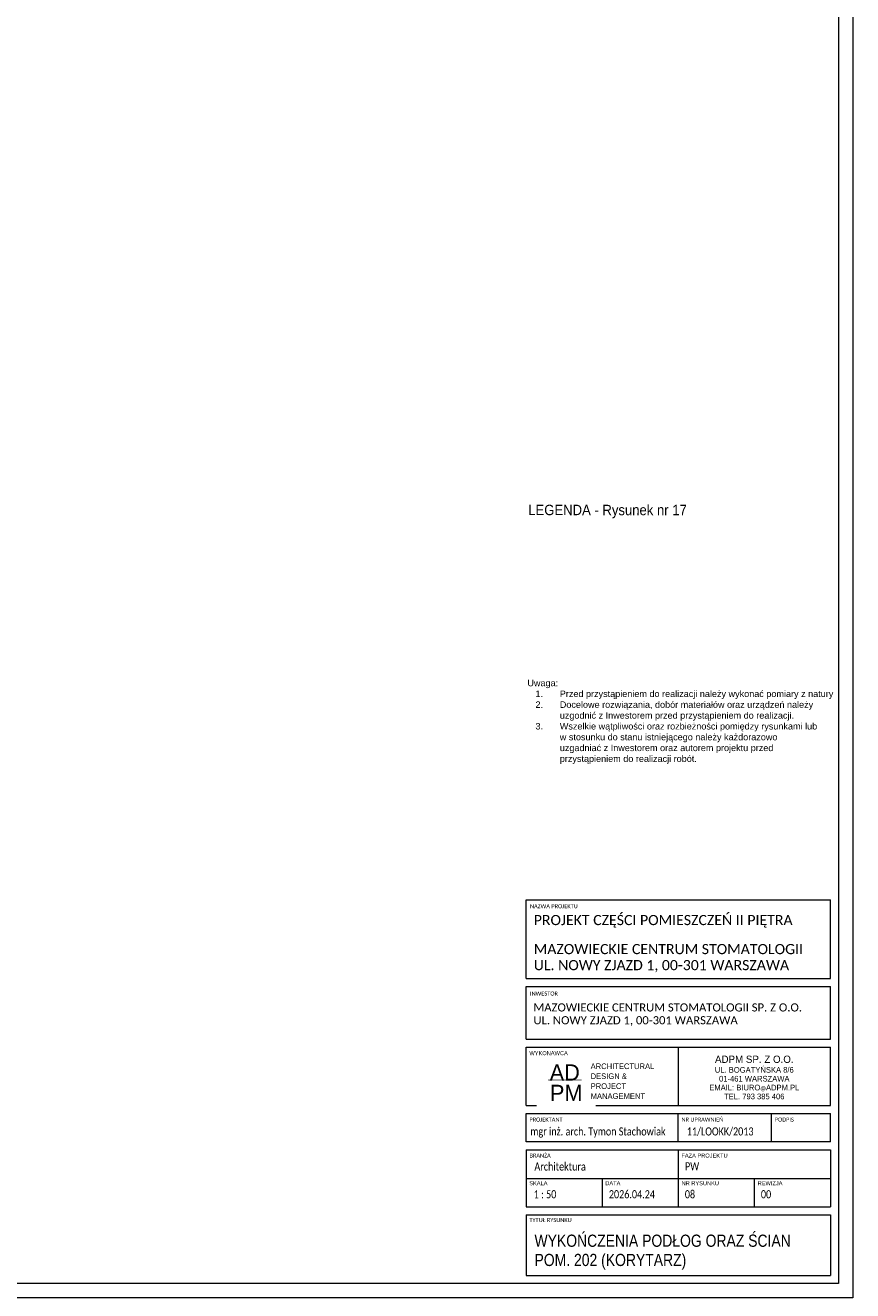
# Model space of a CAD drawing. Header units: centimetres. Extents: x 695802 to 711011, y 25963 to 44188.
# Tile 12 of 157: x 700632 to 701653, y 30316 to 31877. Entities that reach past the tile are written whole.
import ezdxf

# ---------------------------------------------------------------- set-up
doc = ezdxf.new("R2010")
doc.units = ezdxf.units.CM
doc.layers.get('0').update_dxf_attribs({"lineweight": 9})
doc.layers.add('Obrys powierzchni', color=50, linetype='Continuous', lineweight=9, plot=False)
for name, color, linetype, lineweight in [('Opis', 102, 'Continuous', 9), ('S3_opisy', 171, 'Continuous', 5), ('S3_ramka', 7, 'Continuous', 5)]:
    doc.layers.add(name, color=color, linetype=linetype, lineweight=lineweight)
doc.styles.add('Arial Narrow_4', font='ARIALN.TTF', dxfattribs={"height": 0.2})
doc.styles.add('Arial Narrow_5', font='ARIALN.TTF', dxfattribs={"height": 0.3})
doc.styles.add('Arial Narrow_7', font='ARIALN.TTF', dxfattribs={"height": 0.25})
doc.styles.add('Arial_4', font='arial.ttf', dxfattribs={"height": 0.1})
doc.styles.add('Arial_5', font='arial.ttf', dxfattribs={"height": 0.15})
doc.styles.add('ARIELCE', font='arial.ttf', dxfattribs={"width": 0.9})
doc.styles.get("Standard").update_dxf_attribs({"font": 'romans.shx'})

# ---------------------------------------------------------------- blocks, each defined once
blk = doc.blocks.new('zw$7FBA')
at = {"lineweight": 0, "ltscale": 1.6}
blk.add_line((-197.5, 291.4), (-197.5, 219.8), dxfattribs=at)
at = {"layer": 'S3_ramka'}
for p, q in [((-385, 376.4), (-385, 473.1)), ((-385, 473.1), (-10, 473.1)), ((-10, 376.4), (-10, 473.1)), ((-385, 376.4), (-10, 376.4)), ((-385, 301.4), (-385, 366.4)), ((-385, 366.4), (-10, 366.4)), ((-10, 301.4), (-10, 366.4)), ((-385, 301.4), (-10, 301.4)), ((-385, 291.4), (-10, 291.4)), ((-385, 219.8), (-385, 291.4)), ((-10, 219.8), (-10, 291.4)), ((-385, 219.8), (-10, 219.8)), ((-385, 174.8), (-385, 209.8)), ((-385, 209.8), (-10, 209.8)), ((-197.5, 174.8), (-197.5, 209.8)), ((-82.5, 174.8), (-82.5, 209.8)), ((-10, 174.8), (-10, 209.8)), ((-10, 174.8), (-385, 174.8)), ((-385, 164.8), (-385, 94.8)), ((-385, 164.8), (-10, 164.8)), ((-197.5, 164.8), (-197.5, 94.8)), ((-10, 164.8), (-10, 94.8)), ((-385, 129.8), (-10, 129.8)), ((-385, 94.8), (-10, 94.8)), ((-385, 84.8), (-385, 10)), ((-385, 84.8), (-10, 84.8)), ((-10, 84.8), (-10, 10)), ((-385, 10), (-10, 10))]:
    blk.add_line(p, q, dxfattribs=at)
for s, insert, char_height, width, attachment_point, line_spacing_factor, style in [('{\\A1;\\fCalibri Light|b0|i0|c238|p34;\\C7;MAZOWIECKIE CENTRUM STOMATOLOGII\\PUL. NOWY ZJAZD 1, 00-301 WARSZAWA}', (-375.7, 418.8), 12.5, 331.75, 1, 0.949189, 'Arial Narrow_7'), ('{\\A1;\\fCalibri Light|b0|i0|c238|p34;\\C7;MAZOWIECKIE CENTRUM STOMATOLOGII SP. Z O.O.\\PUL. NOWY ZJAZD 1, 00-301 WARSZAWA}', (-376.1, 345.6), 10, 380.079, 1, 0.949189, 'Arial Narrow_4'), ('\\pxqc,t7.937503,15.874997,23.8125,31.750003,39.687497,47.625,55.562504,63.499997,71.4375,79.375003,87.312497,95.25,103.187503,111.124997,119.0625,127.000003,134.937497,142.875,150.812503,158.749997,166.6875,174.625003,182.562497,190.5,198.437503,206.374997,214.3125,222.250004,230.187497,238.125,246.062503,253.999997;{\\fTw Cen MT|b0|i0|c238|p34;\\H1.125x;ADPM SP. Z O.O.\\P\\H0.777778x;UL. BOGATYŃSKA 8/6 \\P01-461 WARSZAWA\\PEMAIL: BIURO\\H0.714286x;@\\H1.4x;ADPM.PL\\PTEL. 793 385 406}', (-103.8, 254.2), 8, 187.5, 5, 0.936439, 'Arial_5'), ('\\pxsm1.05,qc;{\\fTw Cen MT|b0|i0|c238|p34;AD}', (-337.5, 260.4), 20, 52.507, 5, 0.936439, 'Arial_5')]:
    blk.add_mtext(s, dxfattribs=dict(at, insert=insert, char_height=char_height, width=width, attachment_point=attachment_point, line_spacing_factor=line_spacing_factor, style=style))
at = {"layer": 'S3_ramka', "char_height": 5, "attachment_point": 1, "style": 'Arial_4', "bg_fill": 3, "box_fill_scale": 1.25, "bg_fill_color": 256, "bg_fill_true_color": 13158600, "bg_fill_transparency": 0}
for s, insert, width, line_spacing_factor in [('\\pxt12.7,25.4,38.1,50.8,63.5,76.2,88.9,101.6,114.3,127,139.7,152.4,165.1,177.8,190.5,203.2,215.9,228.6,241.3,254,266.7,279.4,292.1,304.8,317.5,330.2,342.9,355.6,368.3,381,393.7,406.4;{\\fCalibri|b0|i0|c238|p34;NAZWA PROJEKTU}', (-380.4, 467.9), 95.6, 0.936439), ('\\pxt12.7,25.4,38.1,50.8,63.5,76.2,88.9,101.6,114.3,127,139.7,152.4,165.1,177.8,190.5,203.2,215.9,228.6,241.3,254,266.7,279.4,292.1,304.8,317.5,330.2,342.9,355.6,368.3,381,393.7,406.4;{\\fCalibri|b0|i0|c238|p34;INWESTOR }', (-380.4, 360.2), 98.25, 0.936439), ('{\\fCalibri|b0|i0|c238|p34;}WYKONAWCA', (-381.1, 286.7), 98.25, 0.936439), ('\\pxt12.7,25.4,38.1,50.8,63.5,76.2,88.9,101.6,114.3,127,139.7,152.4,165.1,177.8,190.5,203.2,215.9,228.6,241.3,254,266.7,279.4,292.1,304.8,317.5,330.2,342.9,355.6,368.3,381,393.7,406.4;{\\fCalibri|b0|i0|c238|p34;PROJEKTANT}', (-381.1, 204.8), 94.25, 0.936439), ('\\pxt12.7,25.4,38.1,50.8,63.5,76.2,88.9,101.6,114.3,127,139.7,152.4,165.1,177.8,190.5,203.2,215.9,228.6,241.3,254,266.7,279.4,292.1,304.8,317.5,330.2,342.9,355.6,368.3,381,393.7,406.4;{\\fCalibri|b0|i0|c238|p34;NR UPRAWNIEŃ}', (-193.6, 204.8), 94.25, 0.936439), ('\\pxt12.7,25.4,38.1,50.8,63.5,76.2,88.9,101.6,114.3,127,139.7,152.4,165.1,177.8,190.5,203.2,215.9,228.6,241.3,254,266.7,279.4,292.1,304.8,317.5,330.2,342.9,355.6,368.3,381,393.7,406.4;{\\fCalibri|b0|i0|c238|p34;PODPIS}', (-78.6, 204.8), 55.45, 0.936439), ('\\pxt1.25,2.5,3.75,5,6.25,7.5,8.75,10,11.25,12.5,13.75,15,16.25,17.5,18.75,20,21.25,22.5,23.75,25,26.25,27.5,28.75,30,31.25,32.5,33.75,35,36.25,37.5,38.75,40;{\\fCalibri|b0|i0|c238|p34;BRANŻA}', (-381, 160.4), 94.25, 0.949189), ('\\pxt1.25,2.5,3.75,5,6.25,7.5,8.75,10,11.25,12.5,13.75,15,16.25,17.5,18.75,20,21.25,22.5,23.75,25,26.25,27.5,28.75,30,31.25,32.5,33.75,35,36.25,37.5,38.75,40;{FAZA PROJEKTU}', (-193.7, 160.4), 94.25, 0.949189), ('\\pxt1.25,2.5,3.75,5,6.25,7.5,8.75,10,11.25,12.5,13.75,15,16.25,17.5,18.75,20,21.25,22.5,23.75,25,26.25,27.5,28.75,30,31.25,32.5,33.75,35,36.25,37.5,38.75,40;{SKALA}', (-381.3, 126.3), 94.25, 0.949189), ('\\pxt1.25,2.5,3.75,5,6.25,7.5,8.75,10,11.25,12.5,13.75,15,16.25,17.5,18.75,20,21.25,22.5,23.75,25,26.25,27.5,28.75,30,31.25,32.5,33.75,35,36.25,37.5,38.75,40;NR RYSUNKU', (-193.5, 126.3), 94.25, 0.949189), ('\\pxt1.25,2.5,3.75,5,6.25,7.5,8.75,10,11.25,12.5,13.75,15,16.25,17.5,18.75,20,21.25,22.5,23.75,25,26.25,27.5,28.75,30,31.25,32.5,33.75,35,36.25,37.5,38.75,40;{\\fCalibri|b0|i0|c238|p34;TYTUŁ RYSUNKU }', (-381.1, 80.9), 94.25, 0.949189)]:
    blk.add_mtext(s, dxfattribs=dict(at, insert=insert, width=width, line_spacing_factor=line_spacing_factor))
at = {"layer": 'S3_ramka', "insert": (-335.7, 235.2), "char_height": 20, "width": 52.507, "attachment_point": 5, "line_spacing_factor": 0.936439, "style": 'Arial_5', "bg_fill": 2}
blk.add_mtext('{\\fTw Cen MT|b0|i0|c238|p34;PM}', dxfattribs=at)
at = {"lineweight": 0, "ltscale": 1.6, "const_width": 0.7}
blk.add_lwpolyline([(-358, 251.1), (-316.7, 251.1)], dxfattribs=at)
at = {"layer": 'S3_ramka'}
for p, q in [((-291.3, 129.8), (-291.3, 94.3)), ((-103.8, 129.8), (-103.8, 94.8))]:
    blk.add_line(p, q, dxfattribs=at)
for s, insert, char_height, width, attachment_point, line_spacing_factor, style in [('\\pxql;{\\fCalibri Light|b0|i0|c238|p34;PROJEKT CZĘŚCI POMIESZCZEŃ II PIĘTRA}', (-375.7, 454.6), 12.5, 352.9, 1, 0.949189, 'Arial Narrow_7'), ('\\pxsm1.05,ql;{\\fTw Cen MT|b0|i0|c238|p34;ARCHITECTURAL\\PDESIGN &\\PPROJECT\\PMANAGEMENT}', (-233.6, 249.6), 7, 143.965, 5, 0.936439, 'Arial_5'), ('\\pxql;{\\A1;\\fCalibri Light|b0|i0|c238|p34;\\W0.8;\\C7;mgr inż. arch. Tymon Stachowiak}', (-379.9, 192.7), 10, 199.383, 1, 0.949189, 'Arial Narrow_4'), ('\\pxql;{\\A1;\\fCalibri Light|b0|i0|c238|p34;\\W0.8;\\C7;11/LOOKK/2013}', (-187, 192.7), 10, 123.723, 1, 0.949189, 'Arial Narrow_4'), ('\\pxt6.35,12.7,19.05,25.4,31.75,38.1,44.45,50.8,57.15,63.5,69.85,76.2,82.55,88.9,95.25,101.6,107.95,114.3,120.65,127,133.35,139.7,146.05,152.4,158.75,165.1,171.45,177.8,184.15,190.5,196.85,203.2;{\\fCalibri|b0|i0|c238|p34;\\W0.8;Architektura}', (-374.9, 149.4), 10, 141.9, 1, 0.949189, 'Arial Narrow_4')]:
    blk.add_mtext(s, dxfattribs=dict(at, insert=insert, char_height=char_height, width=width, attachment_point=attachment_point, line_spacing_factor=line_spacing_factor, style=style))
at = {"layer": 'S3_ramka', "char_height": 5, "attachment_point": 1, "line_spacing_factor": 0.949189, "style": 'Arial_4', "bg_fill": 3, "box_fill_scale": 1.25, "bg_fill_color": 256, "bg_fill_true_color": 13158600, "bg_fill_transparency": 0}
for s, insert, width in [('\\pxt1.25,2.5,3.75,5,6.25,7.5,8.75,10,11.25,12.5,13.75,15,16.25,17.5,18.75,20,21.25,22.5,23.75,25,26.25,27.5,28.75,30,31.25,32.5,33.75,35,36.25,37.5,38.75,40;DATA', (-287.5, 126.3), 56.775), ('\\pxt1.25,2.5,3.75,5,6.25,7.5,8.75,10,11.25,12.5,13.75,15,16.25,17.5,18.75,20,21.25,22.5,23.75,25,26.25,27.5,28.75,30,31.25,32.5,33.75,35,36.25,37.5,38.75,40;REWIZJA', (-99.7, 126.3), 64.44)]:
    blk.add_mtext(s, dxfattribs=dict(at, insert=insert, width=width))

msp = doc.modelspace()

# ---------------------------------------------------------------- linework, layer by layer
at = {"layer": 'Obrys powierzchni', "ltscale": 1.6}
for points in [[(699552.6, 33277.3), (701652.6, 33277.3), (701652.6, 30307.3), (699552.6, 30307.3)], [(699570.1, 33259.8), (701635.1, 33259.8), (701635.1, 30324.8), (699570.1, 30324.8)]]:
    msp.add_lwpolyline(points, close=True, dxfattribs=at)

# ---------------------------------------------------------------- texts
at = {"layer": 'Opis', "insert": (701252.6, 31285.3), "char_height": 14, "width": 724.063, "attachment_point": 1, "rotation": 359.981, "style": 'ARIELCE'}
msp.add_mtext('\\pxsm1,ql;{\\fArial|b0|i0|c238|p34;\\H0.916668x;LEGENDA - Rysunek nr 17}', dxfattribs=at)
at = {"layer": 'S3_opisy', "ltscale": 1.6, "insert": (701251.5, 31069.5), "char_height": 10, "width": 361.023, "attachment_point": 1}
msp.add_mtext('\\pxql;{\\A1;\\fArial|b0|i0|c238|p34;\\H0.8x;Uwaga:\\P\\pi-3,l4,t4;1.^IPrzed przystąpieniem do realizacji należy wykonać pomiary z natury \\P2.^IDocelowe rozwiązania, dobór materiałów oraz urządzeń należy uzgodnić z Inwestorem przed przystąpieniem do realizacji.\\P3.^IWszelkie wątpliwości oraz rozbieżności pomiędzy rysunkami lub w stosunku do stanu istniejącego należy każdorazowo uzgadniać z Inwestorem oraz autorem projektu przed przystąpieniem do realizacji robót.}', dxfattribs=at)
at = {"layer": 'S3_ramka', "insert": (701260.3, 30363.6), "char_height": 15, "width": 343.65, "attachment_point": 4, "line_spacing_factor": 0.949189, "style": 'Arial Narrow_5'}
msp.add_mtext('\\pxt4.23333,8.46667,12.7,16.93333,21.16667,25.4,29.63333,33.86667,38.1,42.33333,46.56667,50.8,55.03333,59.26667,63.5,67.73333,71.96667,76.2,80.43333,84.66667,88.9,93.13333,97.36667,101.6,105.83333,110.06667,114.3,118.53333,122.76667,127,131.23333,135.46667;WYKOŃCZENIA PODŁOG ORAZ ŚCIAN\\PPOM. 202 (KORYTARZ)', dxfattribs=at)

# ---------------------------------------------------------------- next in the draw order: texts
at = {"layer": 'S3_ramka', "char_height": 10, "line_spacing_factor": 0.949189, "style": 'Arial Narrow_4', "bg_fill": 2}
for s, insert, width, attachment_point in [('\\pxt6.35,12.7,19.05,25.4,31.75,38.1,44.45,50.8,57.15,63.5,69.85,76.2,82.55,88.9,95.25,101.6,107.95,114.3,120.65,127,133.35,139.7,146.05,152.4,158.75,165.1,171.45,177.8,184.15,190.5,196.85,203.2;{\\fCalibri|b0|i0|c238|p34;\\W0.8;PW}', (701445.8, 30474.5), 141.9, 1), ('\\pxql,t6.35,12.7,19.05,25.4,31.75,38.1,44.45,50.8,57.15,63.5,69.85,76.2,82.55,88.9,95.25,101.6,107.95,114.3,120.65,127,133.35,139.7,146.05,152.4,158.75,165.1,171.45,177.8,184.15,190.5,196.85,203.2;{\\fCalibri|b0|i0|c238|p34;\\W0.8; 1 : 50}', (701301.8, 30440), 90.65, 2)]:
    msp.add_mtext(s, dxfattribs=dict(at, insert=insert, width=width, attachment_point=attachment_point))

# ---------------------------------------------------------------- next in the draw order: texts
at = {"layer": 'S3_ramka', "insert": (701397.3, 30440), "char_height": 10, "width": 90.65, "attachment_point": 2, "line_spacing_factor": 0.949189, "style": 'Arial Narrow_4'}
msp.add_mtext('\\pxql,t6.35,12.7,19.05,25.4,31.75,38.1,44.45,50.8,57.15,63.5,69.85,76.2,82.55,88.9,95.25,101.6,107.95,114.3,120.65,127,133.35,139.7,146.05,152.4,158.75,165.1,171.45,177.8,184.15,190.5,196.85,203.2;{\\fCalibri|b0|i0|c238|p34;\\W0.8;2026.04.24}', dxfattribs=at)

# ---------------------------------------------------------------- next in the draw order: block references
at = {"ltscale": 1.6}
msp.add_blockref('zw$7FBA', (701635.1, 30324.8), dxfattribs=at)

# ---------------------------------------------------------------- next in the draw order: texts
at = {"layer": 'S3_ramka', "char_height": 10, "width": 90.65, "attachment_point": 2, "line_spacing_factor": 0.949189, "style": 'Arial Narrow_4'}
for s, insert in [('\\pxql,t6.35,12.7,19.05,25.4,31.75,38.1,44.45,50.8,57.15,63.5,69.85,76.2,82.55,88.9,95.25,101.6,107.95,114.3,120.65,127,133.35,139.7,146.05,152.4,158.75,165.1,171.45,177.8,184.15,190.5,196.85,203.2;{\\fCalibri|b0|i0|c238|p34;\\W0.8;08}', (701491, 30440)), ('\\pxql,t6.35,12.7,19.05,25.4,31.75,38.1,44.45,50.8,57.15,63.5,69.85,76.2,82.55,88.9,95.25,101.6,107.95,114.3,120.65,127,133.35,139.7,146.05,152.4,158.75,165.1,171.45,177.8,184.15,190.5,196.85,203.2;{\\fCalibri|b0|i0|c238|p34;\\W0.8;00}', (701584.8, 30440))]:
    msp.add_mtext(s, dxfattribs=dict(at, insert=insert))

doc.saveas('drawing.dxf')
